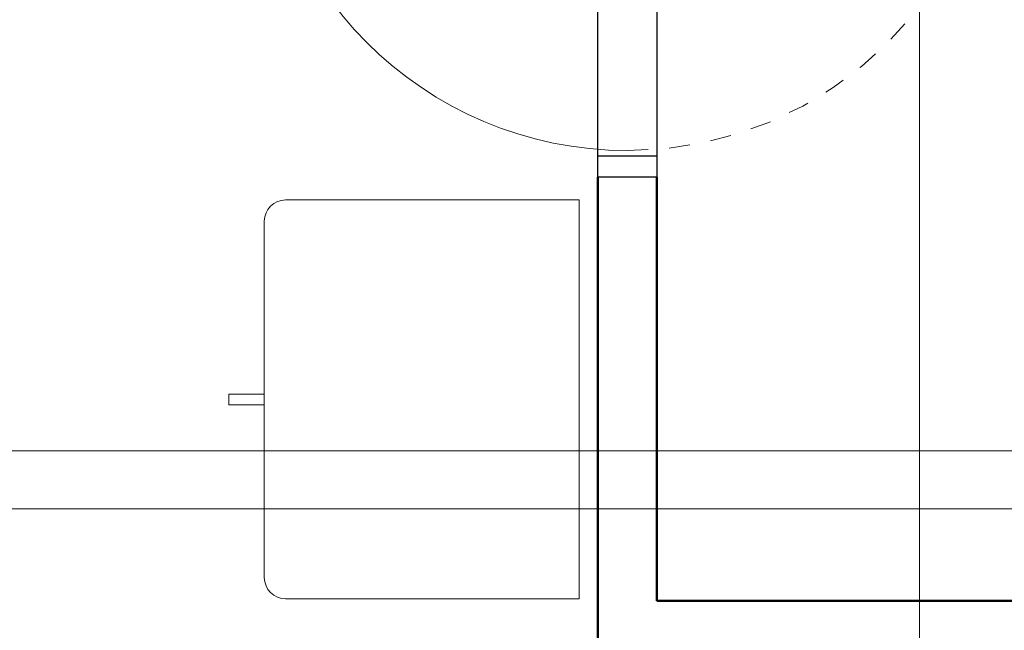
# Model space of a CAD drawing. Header units: millimetres. Extents: x 10 to 1250, y -62 to 528.
# Tile 27 of 193: x 44.41 to 49.1, y 49.81 to 52.72. Entities that reach past the tile are written whole.
import ezdxf

# ---------------------------------------------------------------- set-up
doc = ezdxf.new("R2010")
doc.units = ezdxf.units.MM
doc.header["$LTSCALE"] = 0.05
doc.linetypes.add('Dash', pattern=[0.00635, 0.003175, -0.003175])
for name, color, linetype, lineweight in [('A-WALL', 7, 'Continuous', 25), ('ARQ-ESQUAD', 4, 'Continuous', 25), ('LC-Eixos', 160, 'Continuous', 5), ('Q-SPCQ', 12, 'Continuous', 13)]:
    doc.layers.add(name, color=color, linetype=linetype, lineweight=lineweight)

# ---------------------------------------------------------------- blocks, each defined once
blk = doc.blocks.new('001')
at = {"layer": 'A-WALL', "color": 254}
for p, q in [((-13.106, 11.7418), (-13.106, 12.6418)), ((-12.966, 12.6418), (-12.966, 11.7418))]:
    blk.add_line(p, q, dxfattribs=at)
at = {"layer": 'A-WALL', "color": 254, "lineweight": 50}
for p, q in [((-13.106, 11.691), (-13.106, 10.5418)), ((-12.966, 10.6818), (-12.966, 11.691)), ((-10.266, 10.6818), (-12.966, 10.6818))]:
    blk.add_line(p, q, dxfattribs=at)
at = {"layer": 'ARQ-ESQUAD', "color": 254}
for p, q in [((-13.106, 11.7418), (-12.966, 11.7418)), ((-13.106, 11.691), (-13.106, 11.7418)), ((-12.966, 11.7418), (-12.966, 11.691)), ((-12.966, 11.691), (-13.106, 11.691))]:
    blk.add_line(p, q, dxfattribs=at)
at = {"layer": 'ARQ-ESQUAD', "color": 254, "lineweight": 13}
blk.add_arc((-13.036, 12.6323), 0.8778, 180, 270, dxfattribs=at)
at = {"layer": 'ARQ-ESQUAD', "color": 254, "linetype": 'Dash', "lineweight": 13}
blk.add_arc((-13.036, 12.6323), 0.8778, 270, 0, dxfattribs=at)
at = {"layer": 'Q-SPCQ', "color": 254}
for p, q in [((-13.151, 11.6368), (-13.8502, 11.6368)), ((-13.8502, 11.6368), (-13.151, 11.6368)), ((-13.151, 10.6868), (-13.151, 11.6368)), ((-13.151, 11.6368), (-13.151, 10.6868)), ((-13.901, 11.586), (-13.901, 11.1745)), ((-13.901, 10.7376), (-13.901, 11.586)), ((-13.901, 11.1745), (-13.9859, 11.1745)), ((-13.9859, 11.1745), (-13.9859, 11.1491)), ((-13.9859, 11.1491), (-13.9859, 11.1745)), ((-13.9859, 11.1745), (-13.901, 11.1745)), ((-13.901, 11.1491), (-13.901, 11.1745)), ((-13.901, 11.1745), (-13.901, 11.1491)), ((-13.9859, 11.1491), (-13.901, 11.1491)), ((-13.901, 11.1491), (-13.9859, 11.1491)), ((-13.901, 11.1491), (-13.901, 10.7376)), ((-13.8502, 10.6868), (-13.151, 10.6868)), ((-13.151, 10.6868), (-13.8502, 10.6868))]:
    blk.add_line(p, q, dxfattribs=at)
for centre, start, end in [((-13.8502, 11.586), 90, 180), ((-13.8502, 11.586), 90, 180), ((-13.8502, 10.7376), 180, 270), ((-13.8502, 10.7376), 180, 270)]:
    blk.add_arc(centre, 0.0508, start, end, dxfattribs=at)

msp = doc.modelspace()

# ---------------------------------------------------------------- linework, layer by layer
at = {"layer": 'LC-Eixos'}
for p, q in [((48.6959, 57.649), (48.6959, 23.0158)), ((11.8229, 50.6668), (135.0142, 50.6668)), ((11.8229, 50.3902), (135.0142, 50.3902))]:
    msp.add_line(p, q, dxfattribs=at)

# ---------------------------------------------------------------- block references
at = {"xscale": 2, "yscale": 2, "zscale": 2}
msp.add_blockref('001', (73.3751, 28.5877), dxfattribs=at)

doc.saveas('drawing.dxf')
